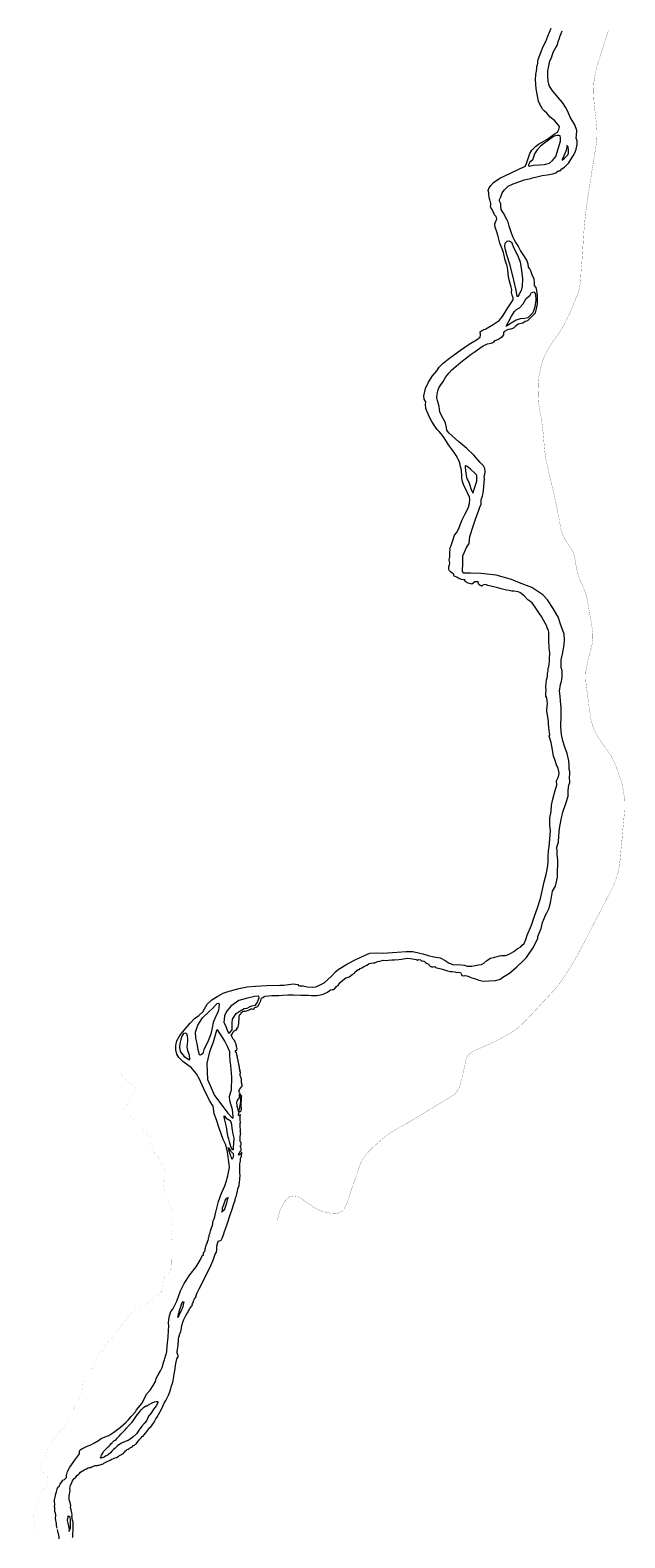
# Model space of a CAD drawing. Header units: metres. Extents: x 347609 to 748319, y 8548087 to 17123455.
# Tile 13 of 49: x 372887 to 374571, y 8560826 to 8565096. Entities that reach past the tile are written whole.
import ezdxf
from ezdxf.enums import TextEntityAlignment as Align

# ---------------------------------------------------------------- set-up
doc = ezdxf.new("R2010")
doc.units = ezdxf.units.M
doc.linetypes.add('ACAD_ISO04W100', pattern=[30, 24, -3, 0, -3])
doc.layers.add('01. RIO', color=7, linetype='Continuous', lineweight=5, true_color=0x2776bb)
doc.layers.add('Predios Rurales Nombres', color=7, linetype='Continuous', true_color=0xffffff)
doc.layers.add('Red vial nacional', color=242, linetype='Continuous', lineweight=40)
doc.layers.add('Red vial vecinal', color=241, linetype='ACAD_ISO04W100', lineweight=30)
doc.styles.add('ARIAL', font='arial.ttf')

# ---------------------------------------------------------------- blocks, each defined once
blk = doc.blocks.new('REIORORI')
at = {"layer": '01. RIO', "color": 152, "lineweight": 15, "true_color": 0x2776bb, "flags": 128}
for points in [[(372963.4, 8560853.9), (372962.6, 8560857.7), (372962.1, 8560862.7), (372961.4, 8560866.8), (372960.5, 8560871.3), (372959.8, 8560875.2), (372959.2, 8560882), (372959.5, 8560887.9), (372960.2, 8560891.6), (372959, 8560896.5), (372957.3, 8560900.5), (372957.1, 8560906.3), (372956.8, 8560911.1), (372955.9, 8560914.1), (372956.9, 8560920.5), (372956.3, 8560929.2), (372956.3, 8560934.2), (372958.2, 8560941.8), (372960.2, 8560950.9), (372961.3, 8560956.6), (372963.4, 8560964.5), (372965.6, 8560969.4), (372968.9, 8560973.1), (372971.8, 8560978.3), (372976.4, 8560985.1), (372979.6, 8560989.7), (372984.5, 8560992), (372989.8, 8560997), (372990.4, 8560999.1), (372989.9, 8561003.2), (372992.6, 8561014.3), (372999.6, 8561026.3), (373008.8, 8561039.3), (373015.6, 8561048.8), (373024.4, 8561060.9), (373026.7, 8561064), (373026.7, 8561066.7), (373027.2, 8561071.4), (373029, 8561075.3), (373033.9, 8561078.2), (373046.4, 8561084.9), (373058.5, 8561090), (373069.2, 8561095.6), (373080.4, 8561102), (373088.1, 8561107.9), (373099.3, 8561112.4), (373109.7, 8561115.9), (373123.8, 8561126), (373143.2, 8561139.7), (373157.6, 8561152.7), (373165, 8561159.5), (373173.1, 8561170.1), (373185.1, 8561182.8), (373188.6, 8561188.5), (373202.9, 8561206.9), (373210.3, 8561219), (373216.3, 8561233.3), (373227.3, 8561244.9), (373235.3, 8561257.5), (373242.4, 8561269.3), (373244.1, 8561277.8), (373249.6, 8561287.7), (373256.2, 8561299.5), (373260.9, 8561308.4), (373265.5, 8561326), (373267.2, 8561330.1), (373268.8, 8561334.5), (373274.1, 8561353.2), (373275.4, 8561370.2), (373278.2, 8561395), (373278.7, 8561413.2), (373279.3, 8561426.5), (373278.7, 8561435.5), (373279.3, 8561444.3), (373281.9, 8561455.5), (373285.6, 8561467.2), (373290.7, 8561474.3), (373298.1, 8561487), (373302.1, 8561496.4), (373313, 8561526.2), (373323.3, 8561546.9), (373339.3, 8561571.5), (373356.9, 8561594.3), (373368.7, 8561612.6), (373374.9, 8561626.7), (373377.8, 8561627.3), (373378.3, 8561630), (373378.1, 8561633.3), (373379.5, 8561637.1), (373381.8, 8561637.6), (373382.6, 8561641.6), (373383, 8561645), (373383.1, 8561647.8), (373384.9, 8561651.9), (373386.6, 8561657.8), (373388.8, 8561661.4), (373389.2, 8561665.2), (373391.4, 8561668.1), (373392.3, 8561672.1), (373392.1, 8561676.3), (373393.5, 8561679.9), (373394.2, 8561684.5), (373396.4, 8561690.4), (373398, 8561696.1), (373400.7, 8561704.3), (373403.1, 8561711.1), (373404.2, 8561715.6), (373404.2, 8561719), (373405.4, 8561724.5), (373407.8, 8561730), (373409.9, 8561736.4), (373412.1, 8561745.2), (373415.7, 8561759.9), (373420.7, 8561778.8), (373429.3, 8561802.3), (373434.9, 8561814.7), (373438, 8561822.9), (373442.3, 8561834.7), (373446.6, 8561851.9), (373451.4, 8561875.5), (373450.4, 8561884.2), (373445.9, 8561918.5), (373440.9, 8561939.5), (373433.8, 8561954.5), (373421.1, 8561989.8), (373414.5, 8562010.6), (373408.3, 8562027.6), (373404.9, 8562049.1), (373395.2, 8562065.1), (373379.2, 8562097.6), (373366.8, 8562125), (373358.3, 8562140.5), (373343.9, 8562157.8), (373319.1, 8562175.5), (373307.8, 8562187.1), (373302, 8562195.9), (373299.5, 8562208.3), (373299.2, 8562220.9), (373302.3, 8562233.9), (373310.8, 8562249.3), (373323.2, 8562264), (373340.3, 8562283.9), (373352.2, 8562297.1), (373365.1, 8562305.9), (373375.6, 8562315.8), (373381.1, 8562325), (373388.7, 8562337.6), (373401.3, 8562350.1), (373418.4, 8562360.3), (373433.1, 8562368.6), (373450.2, 8562374.5), (373483.1, 8562383.4), (373501.4, 8562386.6), (373525, 8562389.2), (373556.6, 8562391.1), (373593.6, 8562391.6), (373605.6, 8562391.4), (373618.9, 8562393.8), (373631.8, 8562395), (373645.3, 8562393.3), (373647, 8562390.9), (373650.1, 8562389.7), (373660, 8562389.9), (373671.7, 8562386.9), (373685.2, 8562386.2), (373695.6, 8562386.9), (373706.2, 8562391.8), (373719.7, 8562398.2), (373739.5, 8562415.8), (373752, 8562429.3), (373758.8, 8562436), (373785.9, 8562452.1), (373809.6, 8562464.2), (373821, 8562469.8), (373836, 8562476.7), (373849.2, 8562481.9), (373870.1, 8562483.4), (373886, 8562482), (373926.1, 8562485.1), (373951.3, 8562487), (373970.8, 8562486.7), (373990.4, 8562482.5), (373998.8, 8562480.8), (374013.5, 8562475.6), (374030.1, 8562471.5), (374048, 8562468.8), (374061.6, 8562461.6), (374073.4, 8562454.2), (374086.6, 8562449.5), (374097, 8562449.8), (374116.4, 8562448.2), (374124.6, 8562445.1), (374137.4, 8562445.3), (374156, 8562449.6), (374165.1, 8562450), (374171.9, 8562454), (374179.9, 8562461.6), (374190, 8562468.3), (374203.1, 8562470.6), (374216, 8562474.3), (374221.9, 8562476), (374232.9, 8562476), (374243.3, 8562479.7), (374256.4, 8562486.9), (374265.7, 8562494.5), (374276.5, 8562499.9), (374280, 8562505.3), (374285.7, 8562509.2), (374290.4, 8562521.2), (374293.9, 8562533.6), (374306.1, 8562561.7), (374314.5, 8562586.6), (374323.2, 8562610.8), (374332.1, 8562636.7), (374337.5, 8562662.7), (374342.4, 8562684.7), (374347.8, 8562704.9), (374353.1, 8562729.7), (374353.8, 8562744), (374353.8, 8562755.3), (374354.8, 8562771.9), (374356.9, 8562784.1), (374358.3, 8562805.1), (374360.2, 8562830), (374358.3, 8562843.3), (374358.7, 8562865.2), (374362.5, 8562883.9), (374363.4, 8562901.7), (374367.2, 8562917.9), (374371.2, 8562936.7), (374375.9, 8562952.1), (374377.7, 8562958.4), (374377.3, 8562970.1), (374382.2, 8562979.5), (374383.9, 8562986.1), (374385.2, 8562992.7), (374381.9, 8563004.9), (374377, 8563015.6), (374372.6, 8563030.6), (374368.9, 8563040.2), (374366.2, 8563057.8), (374362.3, 8563078.6), (374356.4, 8563097.1), (374358.1, 8563101.3), (374356, 8563113.1), (374355.9, 8563122), (374354.8, 8563130.9), (374354.8, 8563138.6), (374352.5, 8563151.6), (374351.2, 8563161.2), (374349.9, 8563169.5), (374351, 8563181.9), (374352.2, 8563188.5), (374351, 8563197.4), (374349.8, 8563205.4), (374347.3, 8563209.6), (374347.1, 8563218.1), (374348.2, 8563224.8), (374347.1, 8563237.1), (374347.5, 8563246.7), (374349.1, 8563256.2), (374351.7, 8563265.6), (374351.7, 8563273.8), (374353.2, 8563281.5), (374353.6, 8563289.1), (374355.7, 8563293.1), (374356.7, 8563301.4), (374357.3, 8563307.2), (374357.8, 8563317.3), (374358.1, 8563331.9), (374356.7, 8563346.6), (374355.5, 8563367.5), (374355.5, 8563391.7), (374353.2, 8563399), (374350.5, 8563403.4), (374348.5, 8563410.4), (374344.7, 8563416.9), (374340, 8563424.9), (374335.1, 8563436.1), (374328, 8563445.5), (374317.3, 8563461.7), (374307.9, 8563474.4), (374301.4, 8563479), (374296.2, 8563482.6), (374285.6, 8563493.8), (374273.4, 8563503.6), (374268.9, 8563505.8), (374262.9, 8563506.3), (374256.5, 8563507.8), (374250.8, 8563507.3), (374243.6, 8563509.6), (374235.6, 8563510.5), (374220.9, 8563513.6), (374210.8, 8563517), (374195.1, 8563521), (374182.4, 8563523.1), (374179.1, 8563525), (374176.7, 8563526), (374171.9, 8563525.7), (374168.9, 8563524.9), (374167.6, 8563523.7), (374167.1, 8563521.8), (374164.7, 8563521.9), (374163.2, 8563523.1), (374161.1, 8563523.6), (374157.9, 8563525.9), (374156.3, 8563527.3), (374155.4, 8563534.6), (374152.2, 8563533.8), (374145.9, 8563533.8), (374137.7, 8563527.7), (374129.7, 8563528.8), (374124.8, 8563530.8), (374121.6, 8563532.8), (374118.8, 8563534.7), (374117.7, 8563536.3), (374118.2, 8563539), (374117.3, 8563540), (374114, 8563540), (374108.6, 8563540.4), (374101.9, 8563543), (374098.6, 8563543.9), (374094.8, 8563546.8), (374090.7, 8563549), (374087.1, 8563550.2), (374086.4, 8563551.5), (374086.5, 8563553.8), (374086.5, 8563555.1), (374085.5, 8563555.8), (374081, 8563559.7), (374077.6, 8563562.2), (374074.4, 8563564.7), (374072.6, 8563569.2), (374072.5, 8563576.7), (374073.9, 8563582), (374074.9, 8563587.5), (374073.7, 8563595.5), (374074.4, 8563600.5), (374075.5, 8563604.7), (374075.2, 8563611.6), (374075.4, 8563618.3), (374076.1, 8563624.4), (374075.2, 8563628.3), (374077.5, 8563632.3), (374080.3, 8563639.4), (374085.1, 8563654.2), (374088.9, 8563666.5), (374094.7, 8563673.8), (374101.9, 8563688.2), (374109.5, 8563707.5), (374118.2, 8563726.3), (374124.3, 8563737.3), (374127.9, 8563745.6), (374130.6, 8563755.9), (374132, 8563766.6), (374131.3, 8563774.3), (374125.7, 8563785.1), (374122.1, 8563792.9), (374116.5, 8563802.9), (374113.7, 8563809.7), (374111.4, 8563817.7), (374110.1, 8563822.9), (374109.4, 8563826.6), (374109.4, 8563828.9), (374109.3, 8563836.8), (374108.6, 8563846.4), (374107.3, 8563854.7), (374105.7, 8563859.7), (374104.1, 8563866.6), (374102.3, 8563872.8), (374099.9, 8563879.4), (374097.6, 8563883.3), (374092.9, 8563892.1), (374087.7, 8563900.1), (374080.1, 8563911), (374071.6, 8563922.1), (374065.6, 8563931.6), (374057.1, 8563944.2), (374050.5, 8563952.7), (374045.1, 8563959.3), (374039.4, 8563965.6), (374034.4, 8563971.7), (374030.7, 8563977.5), (374024.4, 8563988.3), (374015.7, 8564004.4), (374007.3, 8564025.2), (374006.6, 8564035.7), (374007.1, 8564043.6), (374002.6, 8564051.3), (374001.9, 8564060.7), (374006.2, 8564081.6), (374014.5, 8564099.2), (374026.2, 8564117.4), (374038.1, 8564131.5), (374045.3, 8564142.1), (374056.4, 8564153.6), (374070.1, 8564164.1), (374088, 8564177.6), (374105.4, 8564190), (374130.1, 8564206.6), (374150.6, 8564219.6), (374160.7, 8564226.9), (374161.8, 8564233.8), (374161.4, 8564241.7), (374166.1, 8564245.9), (374177.5, 8564250.2), (374198, 8564262.7), (374215.1, 8564273.9), (374223.9, 8564285.5), (374237.3, 8564307.5), (374250.5, 8564326.9), (374254.6, 8564332.5), (374254.7, 8564338.3), (374251.3, 8564345.9), (374250.2, 8564353.3), (374250.9, 8564360.6), (374248.6, 8564368), (374246.2, 8564378.9), (374241.8, 8564396.9), (374239.1, 8564417.5), (374238, 8564428.7), (374235.1, 8564436), (374231.1, 8564447.6), (374229.6, 8564454), (374228.2, 8564461.7), (374227.2, 8564466.9), (374223.2, 8564476.5), (374217.2, 8564493.3), (374213.1, 8564508.1), (374211.4, 8564515.8), (374207.7, 8564528.2), (374203.5, 8564537.1), (374202.6, 8564548), (374206.5, 8564557.1), (374208.4, 8564561.2), (374207.5, 8564565.7), (374205.2, 8564569.5), (374201.8, 8564572.8), (374199.5, 8564578.5), (374198.2, 8564581.9), (374194.8, 8564587.9), (374191.2, 8564593.9), (374190.5, 8564596.9), (374191.5, 8564601), (374191.7, 8564604.6), (374190.4, 8564610.1), (374189, 8564611.6), (374188.1, 8564615.7), (374187.3, 8564618.3), (374186.9, 8564624.9), (374185.9, 8564629.3), (374185.5, 8564635.5), (374184.2, 8564642), (374185.3, 8564647.4), (374191.2, 8564656.8), (374198.5, 8564665), (374216.7, 8564677.5), (374230.7, 8564684.1), (374250.5, 8564693.3), (374268.9, 8564701.6), (374286.2, 8564709.9), (374289.5, 8564711.7), (374291.9, 8564719.1), (374297.2, 8564732.9), (374302.2, 8564746.6), (374307.3, 8564756.2), (374318, 8564766.6), (374326.7, 8564773.3), (374350.2, 8564786.9), (374373.9, 8564803.3), (374380.3, 8564807.7), (374384.2, 8564815), (374385.8, 8564823.1), (374382.7, 8564827.1), (374371.1, 8564840.2), (374358.9, 8564850.3), (374349.6, 8564861.2), (374342, 8564867.6), (374338.9, 8564872), (374333.7, 8564880), (374331.7, 8564883.2), (374326.5, 8564895.1), (374322.1, 8564915), (374320, 8564930.3), (374318.4, 8564943.5), (374317.8, 8564955.8), (374318.9, 8564970.5), (374319.6, 8564975.6), (374320.2, 8564981.3), (374321.3, 8564987.8), (374322, 8564993.7), (374323.4, 8564997.9), (374324.3, 8565002.4), (374324.4, 8565007.6), (374325.5, 8565013.1), (374332.7, 8565033), (374339.7, 8565049.6), (374346.9, 8565064), (374353.1, 8565079.3), (374362.5, 8565102.1)], [(373006.8, 8560827.2), (373007.6, 8560829.4), (373008, 8560836.5), (373008.8, 8560847.7), (373009, 8560857.1), (373009, 8560864.6), (373008.8, 8560871), (373006.7, 8560876.1), (373006.3, 8560881.6), (373006.3, 8560883.6), (373004.8, 8560886.4), (373005.8, 8560891.5), (373005.4, 8560897.5), (373003.5, 8560906), (373001.5, 8560912.2), (373001.9, 8560918.3), (373000.4, 8560926.1), (372998.7, 8560931.5), (372997.8, 8560936.3), (372997.8, 8560945.2), (372999.3, 8560954.5), (373000.2, 8560960.5), (372999.9, 8560967.3), (373001.3, 8560975), (373005.5, 8560983.5), (373007.2, 8560987.7), (373008.6, 8560991.1), (373011.6, 8560994.5), (373016.1, 8560998.2), (373019.4, 8561002.6), (373023.6, 8561005.9), (373025.6, 8561007.9), (373029.7, 8561012.4), (373033.5, 8561015.3), (373036.4, 8561016.2), (373040, 8561019.2), (373046.2, 8561021.7), (373051.8, 8561024.7), (373055.1, 8561025.6), (373059.2, 8561026), (373063, 8561028.1), (373066.4, 8561029.2), (373068.7, 8561030.1), (373070.1, 8561031), (373072.6, 8561031.4), (373075.4, 8561031.2), (373077.5, 8561031.5), (373079.7, 8561032.1), (373082.6, 8561032.3), (373085.2, 8561032.9), (373093.5, 8561035.9), (373095.9, 8561037.5), (373099.6, 8561039.4), (373107.4, 8561043.5), (373113.7, 8561046.8), (373118.6, 8561049.2), (373123.4, 8561051.5), (373127.7, 8561052.8), (373131.2, 8561054.3), (373136, 8561056.6), (373138.4, 8561058.1), (373139.9, 8561059.9), (373143.5, 8561061.8), (373145.5, 8561062.3), (373148.4, 8561064.7), (373151.4, 8561066.5), (373154.3, 8561069.2), (373157.5, 8561072.8), (373159.9, 8561074.5), (373161.3, 8561076.2), (373164.2, 8561077.6), (373167.8, 8561079.6), (373169.7, 8561080), (373171.4, 8561082.1), (373173.7, 8561082.9), (373175.5, 8561084.3), (373177, 8561084.8), (373179.2, 8561087.6), (373182.1, 8561089.2), (373183.8, 8561090.1), (373185.6, 8561091.5), (373188.2, 8561094), (373190.5, 8561096.7), (373194, 8561101), (373196.8, 8561104.5), (373201.3, 8561109.8), (373204.3, 8561113.1), (373206.7, 8561114.2), (373209, 8561117.1), (373214.9, 8561123.9), (373217.5, 8561127.6), (373223.5, 8561134.7), (373226.3, 8561138.4), (373229.2, 8561141), (373231.8, 8561144.3), (373233.8, 8561147.4), (373236.1, 8561151.4), (373240.2, 8561157.6), (373243.4, 8561163.1), (373245.9, 8561167.6), (373254.3, 8561182.3), (373257.7, 8561188.5), (373263.7, 8561200.8), (373266.6, 8561207.4), (373271, 8561215.1), (373275.4, 8561222.5), (373278.4, 8561230.4), (373282.2, 8561239.6), (373284.1, 8561245.6), (373286.6, 8561254.3), (373288.8, 8561261.7), (373291, 8561267.1), (373292.4, 8561271.9), (373294.1, 8561283.4), (373295.3, 8561291.3), (373296.6, 8561299.3), (373297.4, 8561305.8), (373298.2, 8561313.3), (373299.3, 8561320.3), (373301.5, 8561328.3), (373302.7, 8561333.2), (373304.7, 8561336.5), (373306.1, 8561339.2), (373306.4, 8561342.8), (373305.3, 8561346.7), (373303.5, 8561349.1), (373303.2, 8561351.2), (373303.5, 8561353.2), (373304.4, 8561359.3), (373304.9, 8561365.8), (373305.9, 8561371.5), (373306.5, 8561374.5), (373306.3, 8561378.6), (373306.9, 8561381.2), (373307.5, 8561388.9), (373308.2, 8561395.1), (373309.4, 8561397.7), (373309.9, 8561400.3), (373310, 8561402.2), (373312, 8561405.6), (373314.1, 8561410.6), (373314.6, 8561414.8), (373315.3, 8561421.2), (373316.5, 8561427.8), (373319.4, 8561436.8), (373322.4, 8561444.4), (373326.7, 8561454.3), (373330.8, 8561460.8), (373333.1, 8561464.5), (373334.2, 8561467.4), (373335.9, 8561469.8), (373338.1, 8561474.5), (373340.3, 8561477.2), (373344.3, 8561482.9), (373346.3, 8561485.6), (373346.2, 8561487.7), (373347.1, 8561489.7), (373349.3, 8561494.2), (373349.2, 8561496.4), (373350.8, 8561499.8), (373352.5, 8561503.6), (373353.8, 8561506), (373355.2, 8561506.3), (373356.2, 8561506.9), (373356.5, 8561509.1), (373356.7, 8561511.5), (373357.1, 8561512.5), (373358.3, 8561515.8), (373360.4, 8561520.5), (373362.9, 8561525.6), (373365.9, 8561531.3), (373388.9, 8561577.8), (373399.7, 8561599.3), (373406.5, 8561615.2), (373411, 8561629.5), (373414.3, 8561635.7), (373415.3, 8561642.1), (373415.3, 8561645.2), (373416, 8561652.8), (373418.9, 8561662.8), (373420.3, 8561667.3), (373422.8, 8561667.8), (373427.7, 8561669.6), (373430.8, 8561675), (373434.4, 8561684.3), (373437.8, 8561694.3), (373440.2, 8561701.6), (373444.6, 8561715), (373454.3, 8561743.6), (373458.2, 8561754.2), (373459.6, 8561760.2), (373461.4, 8561766.9), (373463.3, 8561772.4), (373467.5, 8561782.6), (373468.8, 8561789.4), (373470.9, 8561795.3), (373472.4, 8561801.2), (373472.8, 8561804.2), (373473.7, 8561809.1), (373475, 8561814.8), (373476.8, 8561819.1), (373478.6, 8561824.4), (373478.8, 8561829.6), (373479.4, 8561831.5), (373479.5, 8561834.9), (373480.3, 8561840.4), (373480.8, 8561846.3), (373481.4, 8561850.3), (373481.5, 8561854.5), (373480.6, 8561858.1), (373481.1, 8561861.6), (373481.1, 8561865.6), (373480.6, 8561872.8), (373481.1, 8561880.1), (373480.6, 8561885.9), (373481.3, 8561889.5), (373482.5, 8561894.1), (373482.6, 8561896), (373482.4, 8561898.6), (373482.5, 8561901.1), (373483.6, 8561903), (373485.4, 8561907.5), (373485.1, 8561909.2), (373486.5, 8561914.9), (373486.6, 8561917.4), (373486.3, 8561917.8), (373484.8, 8561916.3), (373484, 8561914.2), (373482.2, 8561913.3), (373480.7, 8561912.2), (373479.3, 8561910.7), (373478.1, 8561910.2), (373477.1, 8561910.8), (373476.2, 8561911.4), (373476.8, 8561912.4), (373477.8, 8561913.6), (373478.1, 8561914.6), (373478.7, 8561915.8), (373479.4, 8561917.2), (373480.4, 8561918.8), (373482.1, 8561921.1), (373484.2, 8561923.4), (373484.5, 8561924.3), (373484.7, 8561927.8), (373484.4, 8561929.6), (373483.7, 8561931.8), (373482.9, 8561934.6), (373482.1, 8561935.2), (373482.6, 8561937.8), (373484.1, 8561939.8), (373484.4, 8561941.6), (373484.2, 8561944.4), (373483.3, 8561946.9), (373481.9, 8561949.1), (373481.1, 8561951), (373481.7, 8561952.8), (373481.7, 8561955.2), (373481.7, 8561958.6), (373481.9, 8561962.5), (373481.8, 8561964.7), (373482.5, 8561965.8), (373482, 8561967.6), (373483, 8561969), (373483.8, 8561970.4), (373482.9, 8561971.3), (373483, 8561973.2), (373483.3, 8561973.7), (373483.1, 8561974.8), (373482.1, 8561977.1), (373482.3, 8561980.2), (373482.2, 8561984.8), (373481.7, 8561988.3), (373481.6, 8561992.1), (373481.8, 8561996.3), (373482.1, 8561999.5), (373482.3, 8562002.5), (373482.2, 8562004.9), (373482.1, 8562008.6), (373482, 8562011.4), (373482.1, 8562013.6), (373481.8, 8562016.5), (373481.2, 8562017.6), (373481.6, 8562020), (373482, 8562022), (373482.4, 8562023.6), (373482.3, 8562025), (373480.9, 8562023.6), (373479.3, 8562021.5), (373478.5, 8562022), (373477.2, 8562023.2), (373477.4, 8562024.8), (373477.3, 8562026), (373477.7, 8562026.9), (373477.5, 8562028.6), (373477.5, 8562030), (373478.7, 8562031.6), (373479.6, 8562033.3), (373480.3, 8562033.5), (373481.3, 8562033.5), (373482.3, 8562033.7), (373483.5, 8562034.7), (373484.6, 8562036.2), (373485.8, 8562038.6), (373485.4, 8562042.2), (373485, 8562045), (373484.8, 8562048.9), (373484.5, 8562050.7), (373484.5, 8562052.8), (373484.2, 8562054.6), (373484.5, 8562056.8), (373484.8, 8562059.4), (373485, 8562063.5), (373485.6, 8562067), (373485.7, 8562070), (373485.4, 8562071.7), (373485.8, 8562074), (373486.2, 8562077.5), (373484.8, 8562079.2), (373482.1, 8562082.8), (373481.7, 8562083.7), (373481, 8562085.7), (373480.1, 8562086.6), (373479.3, 8562088.4), (373478.9, 8562091.5), (373478.1, 8562092.6), (373477.7, 8562093.4), (373480.1, 8562095.2), (373481.1, 8562096.7), (373480.7, 8562098), (373482.3, 8562099.9), (373485.1, 8562103.4), (373487.1, 8562105.1), (373487.8, 8562106.2), (373487.6, 8562107.8), (373487.3, 8562109), (373486.7, 8562110.5), (373486.3, 8562112.5), (373486.3, 8562114), (373485.8, 8562115), (373485.3, 8562115.7), (373485.3, 8562119.7), (373485.2, 8562122.1), (373485.3, 8562124.1), (373485.3, 8562126.8), (373484.7, 8562128.3), (373483.6, 8562129.5), (373483.3, 8562131.6), (373482.6, 8562133.1), (373481.4, 8562135.9), (373481.3, 8562137.6), (373482, 8562141.3), (373482.8, 8562142.1), (373483, 8562143.1), (373482.6, 8562143.9), (373482.3, 8562144.7), (373482.1, 8562146.9), (373481.8, 8562147.7), (373481, 8562148.3), (373481.1, 8562149.7), (373481.5, 8562150.2), (373481.3, 8562151.5), (373481, 8562152.5), (373480.2, 8562153.3), (373480.1, 8562153.8), (373479.8, 8562155), (373479.6, 8562156.1), (373479.5, 8562156.7), (373479.8, 8562158.6), (373480.1, 8562159.4), (373479.7, 8562160.7), (373478.6, 8562161.1), (373478.4, 8562163), (373478.6, 8562164.4), (373478.4, 8562165.3), (373478.3, 8562166), (373478.3, 8562167), (373478.2, 8562169.1), (373477.2, 8562170.3), (373476.5, 8562172.1), (373476.5, 8562173.8), (373476, 8562175.4), (373476.2, 8562176.3), (373475.5, 8562177.6), (373475.6, 8562178.8), (373475.7, 8562179.9), (373475.2, 8562181.8), (373474.6, 8562183.1), (373474.3, 8562184.2), (373474.4, 8562186.2), (373474, 8562187.4), (373473.2, 8562189), (373473.3, 8562191), (373473.1, 8562192.6), (373472.7, 8562193.8), (373471.8, 8562195.9), (373471.6, 8562198), (373471.3, 8562199.9), (373469.6, 8562201.6), (373467.5, 8562204.9), (373468.1, 8562205.9), (373471.8, 8562208.1), (373471.5, 8562209.2), (373472.3, 8562210.4), (373473.1, 8562211.5), (373473.4, 8562212), (373472.7, 8562214), (373471.5, 8562217.9), (373471, 8562219.4), (373471.3, 8562220.4), (373470.8, 8562222.1), (373470, 8562224.6), (373469.7, 8562226.2), (373467.9, 8562230.1), (373467, 8562232.6), (373466.7, 8562234.4), (373466.3, 8562235), (373465, 8562235.8), (373462.1, 8562239), (373460.2, 8562242), (373456.9, 8562249.2), (373455.7, 8562251.4), (373458.2, 8562253.1), (373459.8, 8562254), (373460.1, 8562256.5), (373461.3, 8562258.6), (373463.6, 8562260.1), (373464.4, 8562261.8), (373466.4, 8562263.6), (373469.2, 8562264.7), (373471.2, 8562265), (373472, 8562265.3), (373472.5, 8562267.6), (373472.7, 8562269.7), (373473.6, 8562270.6), (373474.7, 8562271.1), (373476.2, 8562273.5), (373477, 8562277.1), (373477.3, 8562279.8), (373477.7, 8562282.5), (373477.9, 8562285.1), (373478, 8562289.9), (373478.4, 8562294.8), (373478.8, 8562300), (373478.6, 8562303.8), (373480.2, 8562307.1), (373482.3, 8562309.6), (373484.2, 8562311.5), (373484.4, 8562312.6), (373484.4, 8562313.9), (373485.4, 8562314.5), (373487, 8562315.1), (373488.1, 8562315.6), (373489.1, 8562316.7), (373489.6, 8562317.8), (373491.8, 8562318.4), (373495, 8562318.1), (373496.7, 8562317.9), (373499.6, 8562318.6), (373502.4, 8562319.6), (373505, 8562321.2), (373508.9, 8562323), (373512.1, 8562324.3), (373515.6, 8562324.4), (373519.6, 8562323.7), (373520.5, 8562323.8), (373521, 8562324.7), (373521, 8562326.4), (373522.9, 8562327.9), (373525, 8562329.3), (373527.1, 8562329.1), (373529.2, 8562329.8), (373531, 8562331.1), (373532.8, 8562333.5), (373536.1, 8562339.6), (373538.4, 8562343.9), (373540.4, 8562347.6), (373541.4, 8562352.8), (373542.4, 8562354.4), (373545.5, 8562356.9), (373549.5, 8562359.3), (373552.8, 8562360.5), (373571.5, 8562362.7), (373580.4, 8562362.1), (373590.9, 8562362.1), (373601.7, 8562363.2), (373616.5, 8562364), (373632.9, 8562364.2), (373653, 8562363.6), (373674.5, 8562363.6), (373683.6, 8562362.7), (373699.7, 8562362.7), (373709.5, 8562364.2), (373716.8, 8562365.9), (373729.3, 8562372), (373734.9, 8562376.6), (373737.8, 8562378.3), (373742, 8562379.5), (373745.5, 8562379.1), (373748.4, 8562381.3), (373754.7, 8562387.9), (373759.4, 8562391.7), (373765.1, 8562398.7), (373771.2, 8562404.6), (373777.1, 8562409.2), (373780.9, 8562412.4), (373784.2, 8562412.9), (373790.4, 8562415.2), (373799.1, 8562421.5), (373805.1, 8562425.5), (373807.2, 8562429.5), (373816, 8562435.5), (373819.1, 8562436.3), (373821.8, 8562438.9), (373826.4, 8562440.5), (373830.4, 8562443.5), (373834.7, 8562445.3), (373840.7, 8562448), (373844.8, 8562451.1), (373846.7, 8562453.4), (373851.2, 8562453.7), (373858, 8562454.8), (373862.6, 8562455.1), (373866.6, 8562457.1), (373870.5, 8562458.5), (373877.5, 8562459.8), (373883.5, 8562461.2), (373886.7, 8562462), (373894.9, 8562461.8), (373901.3, 8562462.3), (373910.9, 8562463.3), (373918.6, 8562463.6), (373930.4, 8562464.1), (373939.1, 8562465.2), (373943.6, 8562466.1), (373949.5, 8562467.2), (373956.3, 8562467.8), (373963.8, 8562467), (373970, 8562466.4), (373979.8, 8562464.1), (373984, 8562462.8), (373986.8, 8562464), (373991.8, 8562462.9), (373995.1, 8562460.7), (373998.2, 8562459.8), (373999.7, 8562460.7), (374003.6, 8562458.6), (374006.7, 8562455.7), (374011.1, 8562453.3), (374014.7, 8562451.6), (374017.2, 8562448.2), (374020, 8562445.6), (374023.6, 8562443.5), (374028.7, 8562443.4), (374032.4, 8562444.1), (374035.4, 8562441.9), (374037.7, 8562440.6), (374043.1, 8562439.8), (374051.1, 8562438.1), (374057.4, 8562435.5), (374068.3, 8562432.6), (374076.4, 8562429.9), (374081.8, 8562429.9), (374089.2, 8562429.7), (374094.2, 8562427.2), (374099.7, 8562428.8), (374105.7, 8562427.3), (374108, 8562422.2), (374109.4, 8562418.6), (374114.6, 8562418.1), (374117.7, 8562419.1), (374123.5, 8562417.8), (374129.4, 8562416.1), (374132.7, 8562413.8), (374137.9, 8562412.7), (374145.3, 8562410.3), (374156.9, 8562405.5), (374170.7, 8562402.9), (374186.1, 8562403.6), (374205.6, 8562404.9), (374217.7, 8562408.4), (374224.9, 8562413.9), (374243.7, 8562425.7), (374264.9, 8562443.4), (374283.9, 8562461.7), (374292.7, 8562470.1), (374311.7, 8562499.6), (374324.4, 8562524.6), (374324.8, 8562529.3), (374327.8, 8562538.5), (374333.4, 8562552.4), (374337.6, 8562568.6), (374342.7, 8562580.2), (374346.3, 8562590.2), (374349.7, 8562596.1), (374356.1, 8562609.4), (374359.8, 8562625.9), (374362.9, 8562640.6), (374365.7, 8562657.8), (374368.4, 8562662.1), (374374.3, 8562672.4), (374379.8, 8562697), (374379.6, 8562719), (374380.7, 8562727.9), (374381.4, 8562745.9), (374379.9, 8562754.4), (374379.4, 8562760.3), (374378.9, 8562768.2), (374379, 8562775.6), (374377.4, 8562779.9), (374378.7, 8562785.1), (374383.1, 8562796.4), (374383.4, 8562814.2), (374385.8, 8562835), (374390.3, 8562860.5), (374395.6, 8562881.3), (374404.4, 8562909), (374410.2, 8562927.3), (374410.7, 8562943.6), (374412.4, 8562958.4), (374415.2, 8562965.7), (374414.1, 8562980.5), (374414.7, 8562989.3), (374414.7, 8562997), (374413.2, 8563002.8), (374413, 8563012.4), (374412, 8563026.8), (374407.4, 8563047.7), (374400.4, 8563065.2), (374395.6, 8563083.5), (374391.1, 8563101.8), (374389.2, 8563123.4), (374390.9, 8563156.2), (374390.7, 8563177.5), (374389, 8563197), (374387.3, 8563210.3), (374385.6, 8563224), (374389, 8563243.4), (374391.1, 8563251.3), (374393.5, 8563265), (374393.3, 8563281.8), (374390.9, 8563291.4), (374390.5, 8563299.8), (374390.5, 8563312.9), (374393.9, 8563329), (374398.6, 8563355.2), (374400.1, 8563370), (374399.1, 8563385.2), (374389, 8563414.2), (374381.7, 8563435), (374377.8, 8563440.5), (374367.5, 8563458.4), (374351.4, 8563482.8), (374338.6, 8563496.6), (374307.7, 8563517.4), (374272.7, 8563530.7), (374250.2, 8563540.4), (374206.2, 8563552.4), (374164.3, 8563557.7), (374134.1, 8563558.6), (374119.3, 8563558.4), (374113, 8563558.8), (374110.9, 8563564.2), (374111.7, 8563585.9), (374111.7, 8563607.5), (374122.9, 8563631), (374130.2, 8563642.3), (374132.3, 8563662.5), (374141.5, 8563691.2), (374148.6, 8563714.5), (374156.8, 8563733.7), (374160.4, 8563745.1), (374163.6, 8563753.5), (374163.9, 8563766.1), (374167.7, 8563776.3), (374170.9, 8563791.7), (374173.7, 8563826.9), (374172.7, 8563832), (374174.4, 8563838.9), (374175.4, 8563845.5), (374173.9, 8563855), (374170.5, 8563862.1), (374160.9, 8563871.9), (374143.1, 8563892.3), (374123.3, 8563911.5), (374100.3, 8563930.1), (374072.7, 8563955.8), (374067.1, 8563963.8), (374065.4, 8563970.5), (374063.2, 8563983.8), (374051.2, 8564004.8), (374046.7, 8564015.3), (374045.2, 8564030.1), (374040.3, 8564047.3), (374038.7, 8564054.7), (374039.3, 8564065.9), (374042.3, 8564078), (374044, 8564083.2), (374047.9, 8564089.1), (374056.1, 8564101.6), (374063.9, 8564114.3), (374073.4, 8564126.2), (374081.2, 8564134.2), (374093.1, 8564144.3), (374106.1, 8564155.8), (374119, 8564165.7), (374135.4, 8564178.6), (374147, 8564186.2), (374160.3, 8564195.3), (374170, 8564202), (374181.6, 8564208.2), (374192.1, 8564210.1), (374199.7, 8564213), (374203.9, 8564217.5), (374210.8, 8564220.3), (374216.5, 8564224.2), (374224.2, 8564229.1), (374228, 8564233.6), (374228.1, 8564239.9), (374231.2, 8564244.2), (374237.5, 8564248), (374242.5, 8564249.9), (374246.7, 8564250.2), (374248.6, 8564250.3), (374256.2, 8564253.6), (374263.2, 8564259.7), (374268.4, 8564264.7), (374281.7, 8564267.7), (374288.4, 8564271.7), (374295.7, 8564274.4), (374303.9, 8564282), (374317.4, 8564295.8), (374320.6, 8564307.5), (374323.3, 8564321.4), (374323.2, 8564335.5), (374323, 8564343.8), (374322.3, 8564352.7), (374321.9, 8564358.7), (374319.8, 8564367), (374315.4, 8564372.7), (374315.2, 8564381.7), (374314.3, 8564390.8), (374308.8, 8564403.6), (374304.3, 8564414.9), (374301.5, 8564419.9), (374298.2, 8564425.3), (374296.8, 8564433.4), (374293, 8564444.8), (374284.8, 8564457.9), (374280.5, 8564463.4), (374275.5, 8564471.8), (374268.7, 8564485), (374261.2, 8564496.8), (374257.7, 8564503.4), (374254.2, 8564508.6), (374250, 8564521.8), (374243.6, 8564540.8), (374240.3, 8564552.2), (374237.7, 8564557.7), (374227.4, 8564577.7), (374220.4, 8564588.7), (374219.2, 8564598.3), (374219.2, 8564604.6), (374216, 8564611.5), (374215.9, 8564616.3), (374219.2, 8564624.5), (374223, 8564635.4), (374230.2, 8564644.4), (374240.5, 8564654.2), (374254.1, 8564660.7), (374273.6, 8564667.6), (374286, 8564672.3), (374295.3, 8564673.9), (374304.2, 8564676.1), (374309.6, 8564678.1), (374321.1, 8564681), (374336.3, 8564684.7), (374351.1, 8564687), (374366.6, 8564689.4), (374375.5, 8564692.5), (374382.3, 8564697.7), (374387.7, 8564698), (374392.2, 8564703.4), (374400, 8564708.3), (374404.5, 8564713.2), (374411.9, 8564720.7), (374418.2, 8564729.7), (374424.3, 8564740.1), (374429.8, 8564751.2), (374432.8, 8564758.8), (374435.8, 8564772.5), (374435.5, 8564782.8), (374432.8, 8564790.5), (374433.9, 8564799.1), (374434.7, 8564811.9), (374428.8, 8564827.9), (374416, 8564849.6), (374409.2, 8564865.9), (374402.8, 8564878.4), (374393.9, 8564891.1), (374381.9, 8564905.6), (374364.4, 8564927.2), (374356.4, 8564939.4), (374353.2, 8564952.8), (374352.4, 8564967.4), (374352.7, 8564979.8), (374355.3, 8564995.3), (374358.4, 8565009.2), (374363.2, 8565017.8), (374368, 8565033.9), (374375.2, 8565046.7), (374379.6, 8565055.1), (374381.6, 8565064.2), (374384.7, 8565070.6), (374387.5, 8565079.9), (374390.9, 8565087.1), (374393.2, 8565094.8)], [(372969.4, 8560823.9), (372969.2, 8560829.1), (372968.1, 8560834), (372967, 8560838.6), (372965.9, 8560842.5), (372965.6, 8560845.9), (372964.3, 8560850.4)]]:
    blk.add_lwpolyline(points, dxfattribs=at)
for points in [[(374368.6, 8564795), (374351, 8564781.8), (374340.7, 8564774.5), (374332, 8564767.3), (374322.2, 8564757.4), (374315, 8564746.1), (374311.3, 8564734), (374309.4, 8564727.7), (374301.8, 8564722.1), (374298.1, 8564714.8), (374297.6, 8564711.6), (374300.3, 8564711.4), (374312.1, 8564713.9), (374328.9, 8564714.6), (374343.2, 8564715.6), (374357.3, 8564719.5), (374366.2, 8564727.3), (374375.3, 8564738.5), (374382, 8564759.9), (374388.3, 8564782), (374388.7, 8564791.2), (374387.9, 8564796.9), (374384.7, 8564798.4), (374378.8, 8564797.5), (374374.2, 8564796.9), (374371.1, 8564796.3)], [(374393.4, 8564728.2), (374399.9, 8564733.5), (374409.6, 8564743.3), (374411.3, 8564748.3), (374411.4, 8564756.7), (374409.8, 8564765.8), (374407.5, 8564769.2), (374406.6, 8564768.3), (374406.1, 8564763.4), (374404.1, 8564754), (374398.4, 8564740.1), (374394.2, 8564732), (374393.4, 8564729.8)], [(374265.5, 8564341.8), (374262.6, 8564360), (374256.3, 8564388.6), (374246.4, 8564430.4), (374236.2, 8564459.9), (374232.4, 8564473.9), (374230.5, 8564483.3), (374231.7, 8564493.1), (374237.4, 8564499.1), (374242.2, 8564499.6), (374250.2, 8564495.7), (374256.7, 8564479.3), (374267, 8564459.2), (374274.3, 8564440.6), (374278.4, 8564415.2), (374280.9, 8564392.3), (374279.8, 8564371), (374277.5, 8564358.9), (374270.7, 8564346.4), (374267.6, 8564342.3), (374266.8, 8564341.8)], [(374235, 8564258.4), (374240.9, 8564269.9), (374250.3, 8564286), (374258.4, 8564299.7), (374263.8, 8564305.6), (374272.8, 8564310.3), (374282.4, 8564321.5), (374291.7, 8564336.5), (374302.5, 8564345.4), (374306.3, 8564353.6), (374314, 8564355.2), (374318.2, 8564348.2), (374318.7, 8564331.6), (374316.2, 8564313), (374312.2, 8564300.5), (374309.6, 8564294.7), (374296, 8564281.8), (374287.3, 8564279.5), (374274.4, 8564278.7), (374263.1, 8564274.5), (374249.3, 8564266.3), (374238.1, 8564259.7), (374235.7, 8564258.3)], [(374118.7, 8563860.3), (374119.6, 8563848), (374122.6, 8563829), (374130.2, 8563812.9), (374136.7, 8563792.8), (374141.1, 8563784.6), (374143.3, 8563793.3), (374147.6, 8563807.7), (374151.4, 8563818.6), (374152, 8563829.2), (374151.4, 8563836.3), (374145.7, 8563842), (374134, 8563852.7), (374127.2, 8563858.7), (374122.5, 8563861.5), (374119.8, 8563862), (374119, 8563861.6)], [(373366.3, 8562194.3), (373362.4, 8562208.4), (373360.3, 8562226.8), (373356.1, 8562241.4), (373355, 8562258.2), (373362.1, 8562278.1), (373375.5, 8562298.9), (373393.6, 8562317), (373404.4, 8562326.2), (373412, 8562334.8), (373416.9, 8562340.1), (373420.4, 8562340.9), (373422.7, 8562338.5), (373421.1, 8562328.5), (373420.4, 8562320.7), (373416.4, 8562310.2), (373411.4, 8562301.5), (373404.9, 8562285.5), (373402.8, 8562270.6), (373398.3, 8562252.5), (373389.1, 8562229.4), (373378.9, 8562209.2), (373375.6, 8562197.9), (373372.4, 8562194.9), (373369, 8562193.5)], [(373532.9, 8562360.7), (373522, 8562359.3), (373498.7, 8562354.3), (373477.7, 8562347.7), (373454.9, 8562332.3), (373442.7, 8562317.2), (373437.1, 8562304.7), (373435.8, 8562286.1), (373440.6, 8562276.9), (373446.4, 8562259.6), (373450.1, 8562254.3), (373452.8, 8562257.2), (373459.4, 8562265.2), (373458.9, 8562271), (373459.4, 8562283.8), (373460.2, 8562295.7), (373470, 8562311.1), (373481.4, 8562318.8), (373493.4, 8562325.1), (373501.1, 8562326.5), (373508.5, 8562329.9), (373515.1, 8562332.8), (373525.5, 8562334.7), (373530.5, 8562343.2), (373535.2, 8562356.7), (373534.7, 8562360.1)], [(373316.6, 8562246.7), (373313.6, 8562237.9), (373310.7, 8562226.4), (373310, 8562215.6), (373311.8, 8562204), (373322.8, 8562189.7), (373338.3, 8562179.9), (373339.6, 8562181.3), (373337.8, 8562193.6), (373333.6, 8562205.7), (373331.5, 8562217.8), (373333.3, 8562233.1), (373333.3, 8562239.7), (373332.6, 8562247), (373330.5, 8562253.7), (373326.7, 8562256), (373321, 8562254.9), (373318.2, 8562250.2)], [(373414.5, 8562262.8), (373411.3, 8562249.8), (373405, 8562230.1), (373395.1, 8562203.2), (373387.6, 8562170.5), (373388, 8562146), (373389.2, 8562124.3), (373396.3, 8562107.8), (373408.9, 8562079.4), (373432.6, 8562048.1), (373447.2, 8562029.2), (373461.1, 8562013.8), (373461.6, 8562018.5), (373460, 8562039.7), (373452.8, 8562064.2), (373451.6, 8562076.9), (373456.8, 8562095.2), (373457.8, 8562130.9), (373455.3, 8562165), (373453.8, 8562176.6), (373452.8, 8562195), (373452.8, 8562202.9), (373445.9, 8562218.3), (373438.2, 8562232.8), (373432.7, 8562242.7), (373421.6, 8562259.4), (373418.6, 8562263.7), (373416, 8562264.3), (373414.9, 8562263.7)], [(373479.2, 8562081.8), (373478.6, 8562080.5), (373478.7, 8562078), (373478.5, 8562073.8), (373478.2, 8562069.3), (373475.3, 8562067.8), (373472.3, 8562062.7), (373471.1, 8562059.1), (373472.3, 8562050.2), (373473.9, 8562044.4), (373475.5, 8562038.5), (373475.8, 8562034.7), (373476.2, 8562033.7), (373477, 8562033.9), (373478, 8562036.3), (373479.8, 8562040.1), (373480.8, 8562043), (373481.2, 8562046.8), (373481.3, 8562051), (373482.4, 8562056), (373483, 8562058.1), (373483.3, 8562062.5), (373483.8, 8562066.4), (373483.5, 8562070.2), (373483.7, 8562071.8), (373484, 8562074.4), (373484.2, 8562075.6), (373483.5, 8562077.2), (373481.5, 8562079.7), (373480.8, 8562080.9), (373480.4, 8562081.7), (373479.9, 8562081.8)], [(373436.7, 8562021.5), (373442.5, 8562014.8), (373453.1, 8562008.5), (373456.3, 8562001.3), (373459.2, 8561981.2), (373461.1, 8561969.9), (373463.5, 8561958), (373463.1, 8561942.1), (373461.8, 8561933.7), (373461.5, 8561927.8), (373461.7, 8561925.1), (373460.5, 8561924.8), (373459.1, 8561926.4), (373455.4, 8561934.7), (373451.4, 8561948), (373449.2, 8561955.9), (373447.5, 8561961.5), (373445.9, 8561971), (373443.2, 8561990.6), (373437.9, 8562008.9), (373436.7, 8562018.5), (373436.3, 8562020.3), (373436.4, 8562021.2)], [(373447.7, 8561931.4), (373450.1, 8561929.7), (373452.4, 8561925.6), (373454.5, 8561922.2), (373456.8, 8561919.4), (373458.3, 8561918.1), (373460.1, 8561916.6), (373461.7, 8561914.6), (373462.2, 8561912.9), (373462.4, 8561911.1), (373462.1, 8561907.2), (373460.8, 8561903.5), (373460.2, 8561899.8), (373459.5, 8561899.2), (373457.9, 8561900.2), (373457.1, 8561903.9), (373455, 8561907.7), (373454.1, 8561911.4), (373452.6, 8561915.7), (373451.5, 8561918), (373451, 8561920.2), (373450.4, 8561922.7), (373449, 8561927.9), (373448.2, 8561929.4), (373447.9, 8561930.4)], [(373429.4, 8561748.9), (373431.4, 8561753.4), (373431.4, 8561756.1), (373432.1, 8561761.4), (373435, 8561770), (373438.9, 8561781.6), (373442.4, 8561786.3), (373445, 8561789.5), (373447, 8561789.8), (373447.7, 8561788.9), (373445, 8561783.4), (373442.6, 8561774), (373440.1, 8561765.6), (373437.9, 8561758.8), (373434.3, 8561753.5), (373431, 8561749.9), (373430, 8561748.7)], [(373305.7, 8561450.8), (373309, 8561457.3), (373313, 8561464.9), (373316.8, 8561472.6), (373320.2, 8561480.6), (373321.2, 8561486), (373321.5, 8561489.2), (373322.6, 8561491.4), (373322.7, 8561493.4), (373319.6, 8561494.9), (373316.9, 8561491.6), (373314.7, 8561486.3), (373312.8, 8561479.3), (373309.8, 8561472.6), (373307.8, 8561466.7), (373307.6, 8561463.7), (373306.3, 8561459.3), (373304.9, 8561454), (373304.7, 8561452.1), (373305, 8561451.1)], [(373235.8, 8561188.5), (373228.8, 8561178.6), (373221.8, 8561170.6), (373216.8, 8561157.8), (373211, 8561151.4), (373203.1, 8561143.1), (373195.3, 8561132.2), (373187.9, 8561121.3), (373179, 8561112.7), (373174.1, 8561108.8), (373167.9, 8561103.9), (373164.7, 8561101.8), (373155.9, 8561099.1), (373145.3, 8561094.1), (373138, 8561089.7), (373134.8, 8561087), (373131.9, 8561083.9), (373128, 8561080), (373122.5, 8561075.6), (373118.5, 8561071.5), (373115.9, 8561068), (373108, 8561061.8), (373102.6, 8561058.4), (373098, 8561056.1), (373094.1, 8561054), (373091.2, 8561053.1), (373089.1, 8561052.5), (373087.6, 8561052.4), (373086.5, 8561052.5), (373086.1, 8561052.7), (373086, 8561053.7), (373087.6, 8561055.6), (373088.4, 8561057.1), (373088.4, 8561058.4), (373088.2, 8561058.9), (373088.7, 8561060.8), (373091.6, 8561065), (373096.2, 8561071.5), (373099, 8561074.9), (373102, 8561078.6), (373104.9, 8561081.1), (373108.3, 8561083.9), (373110.5, 8561086.3), (373112.1, 8561088.9), (373114.7, 8561091), (373116.2, 8561093.3), (373119.4, 8561095.6), (373120.6, 8561097.5), (373122.4, 8561098.8), (373124.1, 8561100.8), (373127.7, 8561102.6), (373130.2, 8561105.2), (373133.4, 8561108.7), (373138.9, 8561114.1), (373143.7, 8561119.7), (373148.1, 8561124.1), (373150.8, 8561126.8), (373156.6, 8561133.4), (373160, 8561137.1), (373168.8, 8561146), (373175.6, 8561154.2), (373179.8, 8561159.8), (373184.6, 8561166.3), (373190, 8561175), (373195.5, 8561181.1), (373201.7, 8561188.6), (373208, 8561195.3), (373214.8, 8561200.1), (373219.1, 8561200.6), (373222.6, 8561202.6), (373233, 8561208.5), (373239.5, 8561211.1), (373244.8, 8561212.5), (373247.2, 8561212.5), (373248.4, 8561211.3), (373248.2, 8561209.1), (373243.9, 8561200.4), (373237.2, 8561191.8)], [(372997.3, 8560844.8), (372999.3, 8560850), (373001.3, 8560854.5), (373001.5, 8560861), (373001.3, 8560872.1), (373001.1, 8560878.5), (373000.5, 8560883.5), (372999.4, 8560886.3), (372995.9, 8560888.2), (372993.8, 8560887.6), (372993.7, 8560884.2), (372992.6, 8560881.7), (372991.8, 8560875.5), (372993.8, 8560867.7), (372995.5, 8560859.8), (372996.6, 8560856.4), (372997.4, 8560849.6), (372996.6, 8560845.9), (372996.9, 8560844.5)]]:
    blk.add_lwpolyline(points, close=True, dxfattribs=at)

msp = doc.modelspace()

# ---------------------------------------------------------------- linework, layer by layer
at = {"layer": 'Red vial nacional', "transparency": 33554623, "const_width": 0.5}
msp.add_lwpolyline([(373587.8, 8561725.2), (373590.1, 8561740.5), (373594.9, 8561754.9), (373601.2, 8561768.1), (373608.2, 8561779.7), (373616.1, 8561788.6), (373625.1, 8561793.4), (373634.8, 8561794.7), (373643.7, 8561793.1), (373651.8, 8561789.1), (373659.3, 8561783.9), (373667, 8561778.4), (373675, 8561772.7), (373683.5, 8561766.8), (373692.6, 8561760.8), (373702.8, 8561755.4), (373714.1, 8561751), (373726.2, 8561747.7), (373738.1, 8561745.6), (373749.2, 8561744.8), (373759.4, 8561746.2), (373768.6, 8561750.8), (373776, 8561758.6), (373781.4, 8561768.4), (373785.7, 8561779.6), (373789.8, 8561791.5), (373794, 8561804.1), (373798.6, 8561817.4), (373803.4, 8561831.3), (373808.3, 8561845.5), (373813.1, 8561859.6), (373817.9, 8561873.8), (373823.1, 8561887.6), (373829.8, 8561900.3), (373838.3, 8561912.2), (373848.5, 8561923.3), (373859.3, 8561933.6), (373871, 8561944.4), (373883, 8561955.1), (373895, 8561965.1), (373907.4, 8561974), (373919.2, 8561981.2), (373929, 8561986.6), (373935.9, 8561990.1), (373947.4, 8561996.2), (373956, 8562001.4), (373961.2, 8562004.7), (373967.5, 8562008.5), (373974.9, 8562012.9), (373982.4, 8562017.3), (373990.3, 8562022), (373998.9, 8562027.2), (374008.1, 8562033), (374017.9, 8562039), (374027.5, 8562044.9), (374036.8, 8562050.6), (374045.9, 8562056.3), (374054.8, 8562061.8), (374063.8, 8562067.1), (374072.9, 8562072.2), (374081.6, 8562077.4), (374089.2, 8562083.2), (374095.6, 8562090.4), (374100.7, 8562099.4), (374104.4, 8562109.9), (374107.5, 8562121.5), (374110.5, 8562133.6), (374113.5, 8562145.9), (374116.3, 8562158.2), (374118.8, 8562169.7), (374121.2, 8562180.3), (374124.7, 8562189.4), (374130.2, 8562196.8), (374137.7, 8562202.5), (374146, 8562206.6), (374153.9, 8562210), (374159.6, 8562212.5), (374167.2, 8562215.8), (374176.1, 8562219.9), (374182.2, 8562222.6), (374189.5, 8562225.9), (374197.7, 8562229.7), (374205.9, 8562233.6), (374214.6, 8562238), (374224, 8562243), (374234.1, 8562248.6), (374244.4, 8562254.6), (374254.5, 8562260.8), (374264.2, 8562267.5), (374273.5, 8562275.2), (374282.7, 8562283.9), (374292, 8562293.3), (374301.3, 8562303.2), (374310.6, 8562313), (374320, 8562322.9), (374329.5, 8562333.3), (374339.3, 8562344), (374349.5, 8562354.9), (374359.8, 8562366), (374369.9, 8562377.1), (374379.9, 8562388.8), (374389.5, 8562401.3), (374398.7, 8562414.7), (374407.6, 8562428.3), (374416, 8562441.8), (374424.1, 8562455), (374431.6, 8562467.9), (374438.3, 8562480.3), (374445.1, 8562492.6), (374451.9, 8562505.2), (374458.9, 8562518.4), (374465.7, 8562531.8), (374472.3, 8562544.9), (374479, 8562558.2), (374486, 8562571.7), (374493.3, 8562585.4), (374500.7, 8562599.3), (374508, 8562613.5), (374515.3, 8562627.9), (374522.7, 8562642.3), (374530, 8562656.4), (374536.9, 8562670.2), (374543.2, 8562684.1), (374548.1, 8562698.3), (374552.8, 8562714.4), (374555.3, 8562730.1), (374557.4, 8562747), (374558.9, 8562764.5), (374560.4, 8562782.4), (374562.3, 8562801), (374563.8, 8562818.7), (374565.3, 8562836.1), (374567, 8562853.2), (374568.6, 8562870.2), (374570, 8562887.2), (374570.4, 8562904.3), (374569.6, 8562921.5), (374566.9, 8562938.3), (374564.1, 8562956.1), (374559.5, 8562973.1), (374553.6, 8562988.9), (374548, 8563004.8), (374542, 8563020), (374535, 8563034.6), (374526.7, 8563048.6), (374517.4, 8563062), (374507.8, 8563075.1), (374498.7, 8563088.2), (374490.4, 8563101.6), (374483.2, 8563115.9), (374478.1, 8563131.4), (374474.3, 8563147.3), (374471.8, 8563163.7), (374469.5, 8563180.4), (374467.3, 8563197.1), (374465, 8563213.9), (374462.7, 8563230.4), (374460.8, 8563246.4), (374459.7, 8563262.2), (374460.2, 8563278.2), (374462.6, 8563294.3), (374466.1, 8563310.3), (374470.1, 8563326.3), (374474.4, 8563341.9), (374477.9, 8563356.9), (374479.9, 8563371.9), (374480, 8563387), (374478.3, 8563402.2), (374475.7, 8563417.5), (374473.1, 8563433), (374470.4, 8563448.8), (374467.8, 8563464.1), (374465.2, 8563479), (374462, 8563493.9), (374457.3, 8563508.5), (374451.3, 8563522.8), (374444.9, 8563536.9), (374439.3, 8563551.4), (374435.2, 8563566.6), (374432.2, 8563581.9), (374429.8, 8563596.7), (374427, 8563610.4), (374422.2, 8563622.6), (374415.1, 8563633.7), (374407.1, 8563644.6), (374399.7, 8563656.4), (374393.8, 8563669.2), (374390.1, 8563682.3), (374387.6, 8563695.3), (374385.1, 8563708.5), (374382, 8563721.5), (374379.9, 8563735.8), (374377.1, 8563750), (374374, 8563764.7), (374370.9, 8563779.5), (374367.3, 8563794.6), (374363.7, 8563809.8), (374360, 8563825.2), (374356.3, 8563840.7), (374352.6, 8563856.2), (374349.2, 8563871.7), (374346.3, 8563887.6), (374344.1, 8563903.6), (374342.5, 8563919.7), (374341.2, 8563935.8), (374339.8, 8563951.8), (374338, 8563967.7), (374336.1, 8563983.4), (374333.7, 8563999.3), (374330.8, 8564015.2), (374328, 8564030.9), (374326.1, 8564047), (374325.2, 8564063.4), (374325, 8564079.6), (374325.4, 8564095.8), (374327, 8564112.1), (374329.8, 8564128.3), (374333.5, 8564144.1), (374338.1, 8564159.2), (374343.7, 8564174.1), (374350.8, 8564188.5), (374359.1, 8564202), (374367.3, 8564214.4), (374376.8, 8564227.5), (374385.3, 8564240.2), (374393.4, 8564253.2), (374400.6, 8564266.2), (374407.9, 8564280.2), (374414.6, 8564294.7), (374421.3, 8564310.1), (374426.9, 8564324.3), (374433.3, 8564339.1), (374438.7, 8564353.3), (374442.9, 8564368.1), (374444.9, 8564383.3), (374446.1, 8564399.7), (374447, 8564416.5), (374448.7, 8564434), (374449.8, 8564451.2), (374451, 8564468.6), (374452.1, 8564486.1), (374453.2, 8564503.7), (374454.4, 8564521.5), (374455.9, 8564539.4), (374457.6, 8564557.4), (374459.6, 8564575.6), (374461.8, 8564593.6), (374464.2, 8564611.1), (374466.8, 8564628.8), (374469.6, 8564646.5), (374472.4, 8564664.4), (374475.2, 8564682), (374477.9, 8564699.7), (374480.7, 8564717.1), (374483.5, 8564734.2), (374486.3, 8564750.8), (374488.9, 8564767.1), (374491.1, 8564783.4), (374492.1, 8564800), (374491.6, 8564816.8), (374490, 8564833.8), (374488.1, 8564850.9), (374486.2, 8564867.7), (374484.4, 8564883.9), (374483, 8564899.9), (374482.2, 8564916.1), (374482.2, 8564932.6), (374483.2, 8564949.3), (374485.5, 8564965.8), (374488.8, 8564981.5), (374492.2, 8564995.8), (374496.6, 8565009.8), (374500.9, 8565023.1), (374505.4, 8565036.8), (374510.1, 8565051), (374514.9, 8565065.8), (374519.8, 8565081), (374525.2, 8565096.6)], dxfattribs=at)
at = {"layer": 'Red vial vecinal', "lineweight": 15, "transparency": 33554687, "const_width": 0.1}
msp.add_lwpolyline([(373139, 8562150.4), (373145.8, 8562137.6), (373153.2, 8562127.8), (373162.6, 8562119.3), (373175.7, 8562108.8), (373180, 8562105.1), (373182.7, 8562101.6), (373184, 8562097.6), (373183.8, 8562094.5), (373182.1, 8562088.7), (373172.7, 8562071.7), (373159.2, 8562050.6), (373155.9, 8562044.3), (373155.2, 8562039.9), (373155.3, 8562036.3), (373157, 8562031.6), (373165.9, 8562022.8), (373180.9, 8562011.2), (373204.5, 8561987.9), (373218.4, 8561972), (373223.7, 8561962.6), (373226.2, 8561951.2), (373228.4, 8561939.5), (373232.8, 8561928), (373239.2, 8561917), (373250.5, 8561902.5), (373261.3, 8561887), (373267.6, 8561872.2), (373270, 8561863.5), (373269.9, 8561857.3), (373267.6, 8561846.7), (373264.6, 8561834.3), (373264, 8561826.2), (373266.1, 8561816.5), (373272.5, 8561795.9), (373280.4, 8561775.9), (373288.2, 8561758.5), (373289.3, 8561751.5), (373289.3, 8561739.1), (373290.7, 8561730.6), (373291.9, 8561722.6), (373291.9, 8561716.6), (373290.4, 8561706.4), (373287.8, 8561692.7), (373286.8, 8561682.2), (373287.4, 8561668.6), (373288.1, 8561623.2), (373288.3, 8561604), (373288.1, 8561596.5), (373287.3, 8561591.1), (373285.4, 8561587.3), (373280.8, 8561582.2), (373273.6, 8561573.7), (373268.2, 8561565.3), (373264.7, 8561557.8), (373263.1, 8561550.9), (373261.9, 8561543.3), (373261.5, 8561536.1), (373261.1, 8561529.9), (373260.2, 8561525.2), (373256.3, 8561521.4), (373246.3, 8561513), (373219.9, 8561491.2), (373206.1, 8561480.1), (373200.2, 8561478.2), (373191, 8561474.6), (373184.6, 8561471.7), (373179.9, 8561469.1), (373174, 8561463.5), (373148.5, 8561432.3), (373128, 8561405.9), (373093.7, 8561361.3), (373078.7, 8561341.9), (373071.9, 8561329.9), (373068.9, 8561323.2), (373068, 8561319.5), (373066, 8561313.6), (373064.1, 8561309.4), (373056.8, 8561295.8), (373050.7, 8561289.5), (373046, 8561285.7), (373042, 8561283.1), (373039.5, 8561280.8), (373037.8, 8561277.5), (373037.2, 8561270.9), (373036.4, 8561262.2), (373035.6, 8561250.5), (373033, 8561239.4), (373029, 8561228.4), (373022.5, 8561217.2), (373019.1, 8561210.4), (373014.7, 8561199.4), (373007.6, 8561185.5), (373000.9, 8561172.1), (372996.2, 8561163.4), (372989.9, 8561152.1), (372982.5, 8561141.9), (372974.1, 8561130.9), (372964.6, 8561120.4), (372954.8, 8561109.1), (372947.1, 8561099), (372939.9, 8561084.6), (372935.5, 8561074.8), (372932.8, 8561064.6), (372927.3, 8561052.2), (372921.4, 8561041), (372919.1, 8561034.8), (372917.5, 8561029.5), (372916.5, 8561024.1), (372918, 8561018.3), (372921.2, 8561013.5), (372926.1, 8561010.8), (372932, 8561005.8), (372935.6, 8561000.6), (372937.1, 8560994.9), (372936.5, 8560988), (372934.4, 8560980), (372925.8, 8560965.9), (372917.3, 8560953.9), (372913.2, 8560945.6), (372910.4, 8560937.6), (372906.8, 8560925.3), (372901.1, 8560909.5), (372898.2, 8560898.4), (372897.3, 8560891), (372897.6, 8560884.4), (372899.9, 8560875.3), (372900.7, 8560869), (372899.1, 8560860.1), (372897.2, 8560847.4), (372893.7, 8560838.8), (372887.2, 8560825.6)], dxfattribs=at)

# ---------------------------------------------------------------- block references
msp.add_blockref('REIORORI', (0, 0))

# ---------------------------------------------------------------- texts
at = {"layer": 'Predios Rurales Nombres', "color": 251, "true_color": 0x636466, "style": 'ARIAL'}
msp.add_text('14924', height=1, rotation=-3.5453, dxfattribs=at).set_placement((374354.8, 8564686.2), align=Align.BOTTOM_LEFT)

doc.saveas('drawing.dxf')
